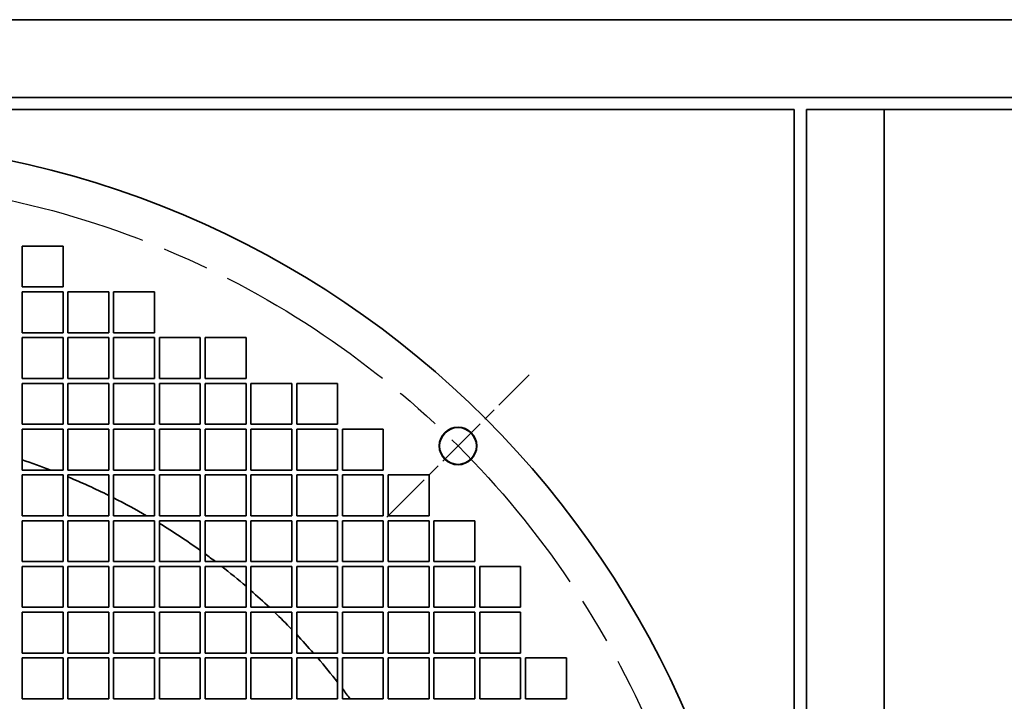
# Model space of a CAD drawing. Header units: millimetres. Extents: x 132 to 3320, y 40 to 2336.
# Tile 36 of 38: x 2060 to 2301, y 1725 to 1892. Entities that reach past the tile are written whole.
import ezdxf

# ---------------------------------------------------------------- set-up
doc = ezdxf.new("R2010")
doc.units = ezdxf.units.MM
doc.header["$LTSCALE"] = 8
doc.linetypes.add('CHAIN', pattern=[0.3543, 0.2362, -0.0295, 0.0591, -0.0295])
for name, color, linetype, lineweight, true_color in [('Krawędzie widoczne(ISO)', 7, 'Continuous', 35, 0x262659), ('Linia środkowa(ISO)', 7, 'Continuous', 25, 0x262659), ('Znacznik środka(ISO)', 7, 'Continuous', 25, 0x262659)]:
    doc.layers.add(name, color=color, linetype=linetype, lineweight=lineweight, true_color=true_color)

msp = doc.modelspace()

# ---------------------------------------------------------------- linework, layer by layer
at = {"layer": 'Krawędzie widoczne(ISO)'}
for p, q in [((2385.601, 1891.637), (1741.601, 1891.637)), ((2385.601, 1872.637), (1741.601, 1872.637)), ((1769.101, 1869.637), (2249.101, 1869.637)), ((2249.101, 1869.637), (2249.101, 1389.637)), ((2252.101, 1869.637), (2385.601, 1869.637)), ((2252.101, 1389.637), (2252.101, 1869.637)), ((2271.101, 1389.637), (2271.101, 1869.637)), ((2060.101, 1826.237), (2060.101, 1836.237)), ((2060.101, 1836.237), (2070.101, 1836.237)), ((2070.101, 1836.237), (2070.101, 1826.237)), ((2070.101, 1826.237), (2060.101, 1826.237)), ((2060.101, 1815.037), (2060.101, 1825.037)), ((2060.101, 1825.037), (2070.101, 1825.037)), ((2070.101, 1825.037), (2070.101, 1815.037)), ((2071.301, 1815.037), (2071.301, 1825.037)), ((2071.301, 1825.037), (2081.301, 1825.037)), ((2081.301, 1825.037), (2081.301, 1815.037)), ((2082.501, 1815.037), (2082.501, 1825.037)), ((2082.501, 1825.037), (2092.501, 1825.037)), ((2092.501, 1825.037), (2092.501, 1815.037)), ((2070.101, 1815.037), (2060.101, 1815.037)), ((2081.301, 1815.037), (2071.301, 1815.037)), ((2092.501, 1815.037), (2082.501, 1815.037)), ((2060.101, 1803.837), (2060.101, 1813.837)), ((2060.101, 1813.837), (2070.101, 1813.837)), ((2070.101, 1813.837), (2070.101, 1803.837)), ((2071.301, 1803.837), (2071.301, 1813.837)), ((2071.301, 1813.837), (2081.301, 1813.837)), ((2081.301, 1813.837), (2081.301, 1803.837)), ((2082.501, 1803.837), (2082.501, 1813.837)), ((2082.501, 1813.837), (2092.501, 1813.837)), ((2092.501, 1813.837), (2092.501, 1803.837)), ((2093.701, 1803.837), (2093.701, 1813.837)), ((2093.701, 1813.837), (2103.701, 1813.837)), ((2103.701, 1813.837), (2103.701, 1803.837)), ((2104.901, 1803.837), (2104.901, 1813.837)), ((2104.901, 1813.837), (2114.901, 1813.837)), ((2114.901, 1813.837), (2114.901, 1803.837)), ((2070.101, 1803.837), (2060.101, 1803.837)), ((2081.301, 1803.837), (2071.301, 1803.837)), ((2092.501, 1803.837), (2082.501, 1803.837)), ((2103.701, 1803.837), (2093.701, 1803.837)), ((2114.901, 1803.837), (2104.901, 1803.837)), ((2060.101, 1792.637), (2060.101, 1802.637)), ((2060.101, 1802.637), (2070.101, 1802.637)), ((2070.101, 1802.637), (2070.101, 1792.637)), ((2071.301, 1792.637), (2071.301, 1802.637)), ((2071.301, 1802.637), (2081.301, 1802.637)), ((2081.301, 1802.637), (2081.301, 1792.637)), ((2082.501, 1792.637), (2082.501, 1802.637)), ((2082.501, 1802.637), (2092.501, 1802.637)), ((2092.501, 1802.637), (2092.501, 1792.637)), ((2093.701, 1792.637), (2093.701, 1802.637)), ((2093.701, 1802.637), (2103.701, 1802.637)), ((2103.701, 1802.637), (2103.701, 1792.637)), ((2104.901, 1792.637), (2104.901, 1802.637)), ((2104.901, 1802.637), (2114.901, 1802.637)), ((2114.901, 1802.637), (2114.901, 1792.637)), ((2116.101, 1792.637), (2116.101, 1802.637)), ((2116.101, 1802.637), (2126.101, 1802.637)), ((2126.101, 1802.637), (2126.101, 1792.637)), ((2127.301, 1792.637), (2127.301, 1802.637)), ((2127.301, 1802.637), (2137.301, 1802.637)), ((2137.301, 1802.637), (2137.301, 1792.637)), ((2070.101, 1792.637), (2060.101, 1792.637)), ((2060.101, 1781.437), (2060.101, 1791.437)), ((2060.101, 1791.437), (2070.101, 1791.437)), ((2070.101, 1791.437), (2070.101, 1781.437)), ((2081.301, 1792.637), (2071.301, 1792.637)), ((2071.301, 1781.437), (2071.301, 1791.437)), ((2071.301, 1791.437), (2081.301, 1791.437)), ((2081.301, 1791.437), (2081.301, 1781.437)), ((2092.501, 1792.637), (2082.501, 1792.637)), ((2082.501, 1781.437), (2082.501, 1791.437)), ((2082.501, 1791.437), (2092.501, 1791.437)), ((2092.501, 1791.437), (2092.501, 1781.437)), ((2103.701, 1792.637), (2093.701, 1792.637)), ((2093.701, 1781.437), (2093.701, 1791.437)), ((2093.701, 1791.437), (2103.701, 1791.437)), ((2103.701, 1791.437), (2103.701, 1781.437)), ((2114.901, 1792.637), (2104.901, 1792.637)), ((2104.901, 1781.437), (2104.901, 1791.437)), ((2104.901, 1791.437), (2114.901, 1791.437)), ((2114.901, 1791.437), (2114.901, 1781.437)), ((2126.101, 1792.637), (2116.101, 1792.637)), ((2116.101, 1781.437), (2116.101, 1791.437)), ((2116.101, 1791.437), (2126.101, 1791.437)), ((2126.101, 1791.437), (2126.101, 1781.437)), ((2137.301, 1792.637), (2127.301, 1792.637)), ((2127.301, 1781.437), (2127.301, 1791.437)), ((2127.301, 1791.437), (2137.301, 1791.437)), ((2137.301, 1791.437), (2137.301, 1781.437)), ((2138.501, 1781.437), (2138.501, 1791.437)), ((2138.501, 1791.437), (2148.501, 1791.437)), ((2148.501, 1791.437), (2148.501, 1781.437)), ((2070.101, 1781.437), (2060.101, 1781.437)), ((2081.301, 1781.437), (2071.301, 1781.437)), ((2092.501, 1781.437), (2082.501, 1781.437)), ((2103.701, 1781.437), (2093.701, 1781.437)), ((2114.901, 1781.437), (2104.901, 1781.437)), ((2126.101, 1781.437), (2116.101, 1781.437)), ((2137.301, 1781.437), (2127.301, 1781.437)), ((2148.501, 1781.437), (2138.501, 1781.437)), ((2060.101, 1770.237), (2060.101, 1780.237)), ((2060.101, 1780.237), (2070.101, 1780.237)), ((2070.101, 1780.237), (2070.101, 1770.237)), ((2071.301, 1770.237), (2071.301, 1780.237)), ((2071.301, 1780.237), (2081.301, 1780.237)), ((2081.301, 1780.237), (2081.301, 1770.237)), ((2082.501, 1770.237), (2082.501, 1780.237)), ((2082.501, 1780.237), (2092.501, 1780.237)), ((2092.501, 1780.237), (2092.501, 1770.237)), ((2093.701, 1770.237), (2093.701, 1780.237)), ((2093.701, 1780.237), (2103.701, 1780.237)), ((2103.701, 1780.237), (2103.701, 1770.237)), ((2104.901, 1770.237), (2104.901, 1780.237)), ((2104.901, 1780.237), (2114.901, 1780.237)), ((2114.901, 1780.237), (2114.901, 1770.237)), ((2116.101, 1770.237), (2116.101, 1780.237)), ((2116.101, 1780.237), (2126.101, 1780.237)), ((2126.101, 1780.237), (2126.101, 1770.237)), ((2127.301, 1770.237), (2127.301, 1780.237)), ((2127.301, 1780.237), (2137.301, 1780.237)), ((2137.301, 1780.237), (2137.301, 1770.237)), ((2138.501, 1770.237), (2138.501, 1780.237)), ((2138.501, 1780.237), (2148.501, 1780.237)), ((2148.501, 1780.237), (2148.501, 1770.237)), ((2149.701, 1770.237), (2149.701, 1780.237)), ((2149.701, 1780.237), (2159.701, 1780.237)), ((2159.701, 1780.237), (2159.701, 1770.237)), ((2070.101, 1770.237), (2060.101, 1770.237)), ((2060.101, 1759.037), (2060.101, 1769.037)), ((2060.101, 1769.037), (2070.101, 1769.037)), ((2070.101, 1769.037), (2070.101, 1759.037)), ((2081.301, 1770.237), (2071.301, 1770.237)), ((2071.301, 1759.037), (2071.301, 1769.037)), ((2071.301, 1769.037), (2081.301, 1769.037)), ((2081.301, 1769.037), (2081.301, 1759.037)), ((2092.501, 1770.237), (2082.501, 1770.237)), ((2082.501, 1759.037), (2082.501, 1769.037)), ((2082.501, 1769.037), (2092.501, 1769.037)), ((2092.501, 1769.037), (2092.501, 1759.037)), ((2103.701, 1770.237), (2093.701, 1770.237)), ((2093.701, 1759.037), (2093.701, 1769.037)), ((2093.701, 1769.037), (2103.701, 1769.037)), ((2103.701, 1769.037), (2103.701, 1759.037)), ((2114.901, 1770.237), (2104.901, 1770.237)), ((2104.901, 1759.037), (2104.901, 1769.037)), ((2104.901, 1769.037), (2114.901, 1769.037)), ((2114.901, 1769.037), (2114.901, 1759.037)), ((2126.101, 1770.237), (2116.101, 1770.237)), ((2116.101, 1759.037), (2116.101, 1769.037)), ((2116.101, 1769.037), (2126.101, 1769.037)), ((2126.101, 1769.037), (2126.101, 1759.037)), ((2137.301, 1770.237), (2127.301, 1770.237)), ((2127.301, 1759.037), (2127.301, 1769.037)), ((2127.301, 1769.037), (2137.301, 1769.037)), ((2137.301, 1769.037), (2137.301, 1759.037)), ((2148.501, 1770.237), (2138.501, 1770.237)), ((2138.501, 1759.037), (2138.501, 1769.037)), ((2138.501, 1769.037), (2148.501, 1769.037)), ((2148.501, 1769.037), (2148.501, 1759.037)), ((2159.701, 1770.237), (2149.701, 1770.237)), ((2149.701, 1759.037), (2149.701, 1769.037)), ((2149.701, 1769.037), (2159.701, 1769.037)), ((2159.701, 1769.037), (2159.701, 1759.037)), ((2160.901, 1759.037), (2160.901, 1769.037)), ((2160.901, 1769.037), (2170.901, 1769.037)), ((2170.901, 1769.037), (2170.901, 1759.037)), ((2070.101, 1759.037), (2060.101, 1759.037)), ((2060.101, 1747.837), (2060.101, 1757.837)), ((2060.101, 1757.837), (2070.101, 1757.837)), ((2070.101, 1757.837), (2070.101, 1747.837)), ((2081.301, 1759.037), (2071.301, 1759.037)), ((2071.301, 1747.837), (2071.301, 1757.837)), ((2071.301, 1757.837), (2081.301, 1757.837)), ((2081.301, 1757.837), (2081.301, 1747.837)), ((2092.501, 1759.037), (2082.501, 1759.037)), ((2082.501, 1747.837), (2082.501, 1757.837)), ((2082.501, 1757.837), (2092.501, 1757.837)), ((2092.501, 1757.837), (2092.501, 1747.837)), ((2103.701, 1759.037), (2093.701, 1759.037)), ((2093.701, 1747.837), (2093.701, 1757.837)), ((2093.701, 1757.837), (2103.701, 1757.837)), ((2103.701, 1757.837), (2103.701, 1747.837)), ((2114.901, 1759.037), (2104.901, 1759.037)), ((2104.901, 1747.837), (2104.901, 1757.837)), ((2104.901, 1757.837), (2114.901, 1757.837)), ((2114.901, 1757.837), (2114.901, 1747.837)), ((2126.101, 1759.037), (2116.101, 1759.037)), ((2116.101, 1747.837), (2116.101, 1757.837)), ((2116.101, 1757.837), (2126.101, 1757.837)), ((2126.101, 1757.837), (2126.101, 1747.837)), ((2137.301, 1759.037), (2127.301, 1759.037)), ((2127.301, 1747.837), (2127.301, 1757.837)), ((2127.301, 1757.837), (2137.301, 1757.837)), ((2137.301, 1757.837), (2137.301, 1747.837)), ((2148.501, 1759.037), (2138.501, 1759.037)), ((2138.501, 1747.837), (2138.501, 1757.837)), ((2138.501, 1757.837), (2148.501, 1757.837)), ((2148.501, 1757.837), (2148.501, 1747.837)), ((2159.701, 1759.037), (2149.701, 1759.037)), ((2149.701, 1747.837), (2149.701, 1757.837)), ((2149.701, 1757.837), (2159.701, 1757.837)), ((2159.701, 1757.837), (2159.701, 1747.837)), ((2170.901, 1759.037), (2160.901, 1759.037)), ((2160.901, 1747.837), (2160.901, 1757.837)), ((2160.901, 1757.837), (2170.901, 1757.837)), ((2170.901, 1757.837), (2170.901, 1747.837)), ((2172.101, 1747.837), (2172.101, 1757.837)), ((2172.101, 1757.837), (2182.101, 1757.837)), ((2182.101, 1757.837), (2182.101, 1747.837)), ((2070.101, 1747.837), (2060.101, 1747.837)), ((2081.301, 1747.837), (2071.301, 1747.837)), ((2092.501, 1747.837), (2082.501, 1747.837)), ((2103.701, 1747.837), (2093.701, 1747.837)), ((2114.901, 1747.837), (2104.901, 1747.837)), ((2126.101, 1747.837), (2116.101, 1747.837)), ((2137.301, 1747.837), (2127.301, 1747.837)), ((2148.501, 1747.837), (2138.501, 1747.837)), ((2159.701, 1747.837), (2149.701, 1747.837)), ((2170.901, 1747.837), (2160.901, 1747.837)), ((2182.101, 1747.837), (2172.101, 1747.837)), ((2060.101, 1736.637), (2060.101, 1746.637)), ((2060.101, 1746.637), (2070.101, 1746.637)), ((2070.101, 1746.637), (2070.101, 1736.637)), ((2071.301, 1736.637), (2071.301, 1746.637)), ((2071.301, 1746.637), (2081.301, 1746.637)), ((2081.301, 1746.637), (2081.301, 1736.637)), ((2082.501, 1736.637), (2082.501, 1746.637)), ((2082.501, 1746.637), (2092.501, 1746.637)), ((2092.501, 1746.637), (2092.501, 1736.637)), ((2093.701, 1736.637), (2093.701, 1746.637)), ((2093.701, 1746.637), (2103.701, 1746.637)), ((2103.701, 1746.637), (2103.701, 1736.637)), ((2104.901, 1736.637), (2104.901, 1746.637)), ((2104.901, 1746.637), (2114.901, 1746.637)), ((2114.901, 1746.637), (2114.901, 1736.637)), ((2116.101, 1736.637), (2116.101, 1746.637)), ((2116.101, 1746.637), (2126.101, 1746.637)), ((2126.101, 1746.637), (2126.101, 1736.637)), ((2127.301, 1736.637), (2127.301, 1746.637)), ((2127.301, 1746.637), (2137.301, 1746.637)), ((2137.301, 1746.637), (2137.301, 1736.637)), ((2138.501, 1736.637), (2138.501, 1746.637)), ((2138.501, 1746.637), (2148.501, 1746.637)), ((2148.501, 1746.637), (2148.501, 1736.637)), ((2149.701, 1736.637), (2149.701, 1746.637)), ((2149.701, 1746.637), (2159.701, 1746.637)), ((2159.701, 1746.637), (2159.701, 1736.637)), ((2160.901, 1736.637), (2160.901, 1746.637)), ((2160.901, 1746.637), (2170.901, 1746.637)), ((2170.901, 1746.637), (2170.901, 1736.637)), ((2172.101, 1736.637), (2172.101, 1746.637)), ((2172.101, 1746.637), (2182.101, 1746.637)), ((2182.101, 1746.637), (2182.101, 1736.637)), ((2070.101, 1736.637), (2060.101, 1736.637)), ((2060.101, 1725.437), (2060.101, 1735.437)), ((2060.101, 1735.437), (2070.101, 1735.437)), ((2070.101, 1735.437), (2070.101, 1725.437)), ((2081.301, 1736.637), (2071.301, 1736.637)), ((2071.301, 1725.437), (2071.301, 1735.437)), ((2071.301, 1735.437), (2081.301, 1735.437)), ((2081.301, 1735.437), (2081.301, 1725.437)), ((2092.501, 1736.637), (2082.501, 1736.637)), ((2082.501, 1725.437), (2082.501, 1735.437)), ((2082.501, 1735.437), (2092.501, 1735.437)), ((2092.501, 1735.437), (2092.501, 1725.437)), ((2103.701, 1736.637), (2093.701, 1736.637)), ((2093.701, 1725.437), (2093.701, 1735.437)), ((2093.701, 1735.437), (2103.701, 1735.437)), ((2103.701, 1735.437), (2103.701, 1725.437)), ((2114.901, 1736.637), (2104.901, 1736.637)), ((2104.901, 1725.437), (2104.901, 1735.437)), ((2104.901, 1735.437), (2114.901, 1735.437)), ((2114.901, 1735.437), (2114.901, 1725.437)), ((2126.101, 1736.637), (2116.101, 1736.637)), ((2116.101, 1725.437), (2116.101, 1735.437)), ((2116.101, 1735.437), (2126.101, 1735.437)), ((2126.101, 1735.437), (2126.101, 1725.437)), ((2137.301, 1736.637), (2127.301, 1736.637)), ((2127.301, 1725.437), (2127.301, 1735.437)), ((2127.301, 1735.437), (2137.301, 1735.437)), ((2137.301, 1735.437), (2137.301, 1725.437)), ((2148.501, 1736.637), (2138.501, 1736.637)), ((2138.501, 1725.437), (2138.501, 1735.437)), ((2138.501, 1735.437), (2148.501, 1735.437)), ((2148.501, 1735.437), (2148.501, 1725.437)), ((2159.701, 1736.637), (2149.701, 1736.637)), ((2149.701, 1725.437), (2149.701, 1735.437)), ((2149.701, 1735.437), (2159.701, 1735.437)), ((2159.701, 1735.437), (2159.701, 1725.437)), ((2170.901, 1736.637), (2160.901, 1736.637)), ((2160.901, 1725.437), (2160.901, 1735.437)), ((2160.901, 1735.437), (2170.901, 1735.437)), ((2170.901, 1735.437), (2170.901, 1725.437)), ((2182.101, 1736.637), (2172.101, 1736.637)), ((2172.101, 1725.437), (2172.101, 1735.437)), ((2172.101, 1735.437), (2182.101, 1735.437)), ((2182.101, 1735.437), (2182.101, 1725.437)), ((2183.301, 1725.437), (2183.301, 1735.437)), ((2183.301, 1735.437), (2193.301, 1735.437)), ((2193.301, 1735.437), (2193.301, 1725.437)), ((2070.101, 1725.437), (2060.101, 1725.437)), ((2081.301, 1725.437), (2071.301, 1725.437)), ((2092.501, 1725.437), (2082.501, 1725.437)), ((2103.701, 1725.437), (2093.701, 1725.437)), ((2114.901, 1725.437), (2104.901, 1725.437)), ((2126.101, 1725.437), (2116.101, 1725.437)), ((2137.301, 1725.437), (2127.301, 1725.437)), ((2148.501, 1725.437), (2138.501, 1725.437)), ((2159.701, 1725.437), (2149.701, 1725.437)), ((2170.901, 1725.437), (2160.901, 1725.437)), ((2182.101, 1725.437), (2172.101, 1725.437)), ((2193.301, 1725.437), (2183.301, 1725.437))]:
    msp.add_line(p, q, dxfattribs=at)
for centre, radius in [((2009.101, 1629.637), 232.5), ((2166.786, 1787.322), 4.6), ((2166.786, 1787.322), 4.5)]:
    msp.add_circle(centre, radius, dxfattribs=at)
for start, end in [(69.09187, 71.70883), (63.62095, 67.49468), (59.90907, 63.14769), (54.39782, 58.62646), (52.77895, 53.87574), (49.37715, 52.08498), (46.66758, 48.81735), (43.94552, 46.05448), (41.18265, 43.33242), (37.91502, 40.62285), (36.12426, 37.22105)]:
    msp.add_arc((2009.101, 1629.637), 162.5, start, end, dxfattribs=at)
at = {"layer": 'Linia środkowa(ISO)', "linetype": 'CHAIN', "ltscale": 23.990969}
msp.add_circle((2009.101, 1629.637), 223, dxfattribs=at)
at = {"layer": 'Znacznik środka(ISO)', "linetype": 'CHAIN', "ltscale": 6.833826}
msp.add_line((2149.391, 1769.927), (2184.18, 1804.717), dxfattribs=at)

doc.saveas('drawing.dxf')
